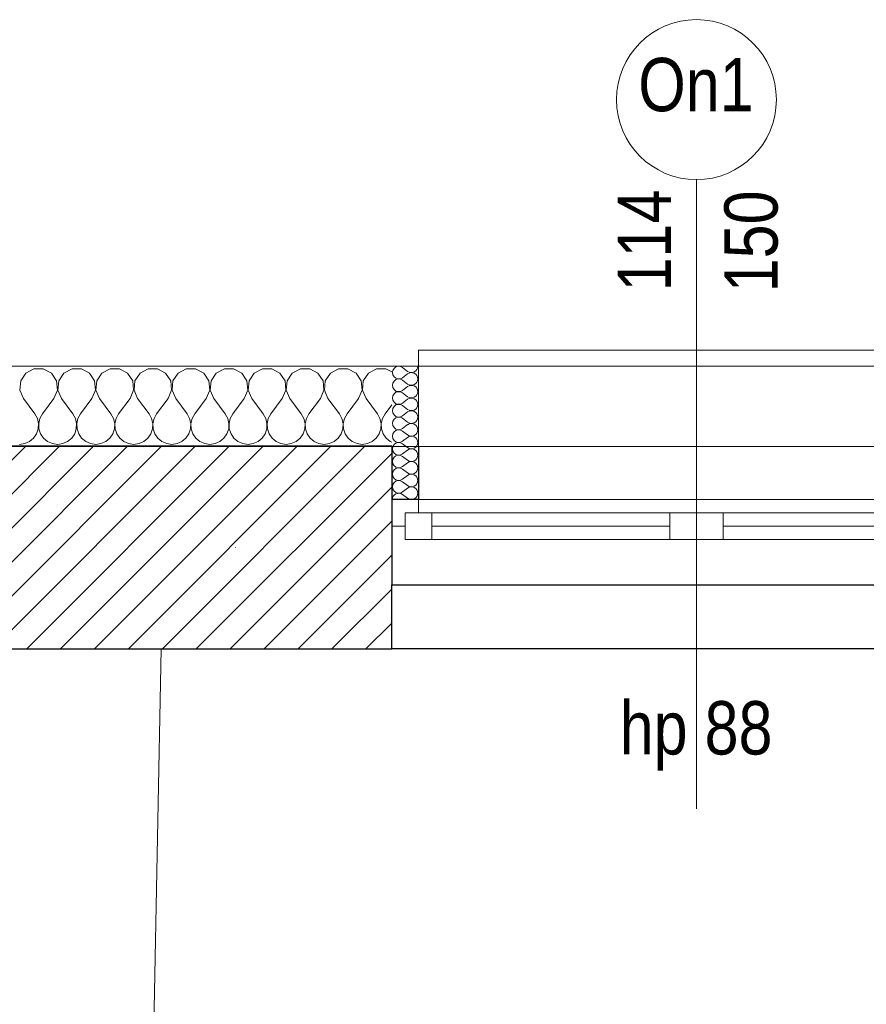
# Model space of a CAD drawing. Header units: millimetres. Extents: x -21056 to 421, y 9759 to 15589.
# Tile 58 of 120: x -3912 to -3753, y 11233 to 11417. Entities that reach past the tile are written whole.
import ezdxf
from ezdxf.enums import TextEntityAlignment as Align

# ---------------------------------------------------------------- set-up
doc = ezdxf.new("R2010")
doc.units = ezdxf.units.MM
doc.header["$LTSCALE"] = 25
doc.header["$MEASUREMENT"] = 0
doc.linetypes.add('Krawędzie ukryte', pattern=[225, 175, -50])
doc.linetypes.add('Kropki i Kreski', pattern=[670.277762, 352.777767, -176.388884, 0, -141.111112])
for name, color, linetype in [('Konstrukcja - Siatki mod', 7, 'Continuous'), ('KR_INW', 7, 'Continuous'), ('NAPIS_SODON', 7, 'Continuous'), ('Okna ArchiCADa', 7, 'Continuous'), ('Znaczniki okien ArchiCADa', 7, 'Continuous')]:
    doc.layers.add(name, color=color, linetype=linetype)
for name, color, linetype, lineweight in [('Konstrukcja - Siatki mod_Nr_pióra__48', 1, 'Continuous', 15), ('KR_INW_Nr_pióra__1', 7, 'Continuous', 13), ('KR_INW_Nr_pióra__101', 252, 'Continuous', 5), ('KR_INW_Nr_pióra__102', 3, 'Continuous', 5), ('KR_INW_Nr_pióra__27', 7, 'Continuous', 25), ('KR_INW_Nr_pióra__47', 7, 'Continuous', 15), ('NAPIS_SODON_Nr_pióra__1', 7, 'Continuous', 13), ('NAPIS_SODON_Nr_pióra__121', 255, 'Continuous', 0), ('Okna ArchiCADa_Nr_pióra__27', 7, 'Continuous', 25), ('Okna ArchiCADa_Nr_pióra__61', 3, 'Continuous', 13), ('Okna ArchiCADa_Nr_pióra__64', 3, 'Continuous', 13), ('Znaczniki okien ArchiCADa_Nr_pióra__2', 8, 'Continuous', 13), ('Znaczniki okien ArchiCADa_Nr_pióra__20', 1, 'Continuous', 13), ('Znaczniki okien ArchiCADa_Nr_pióra__7', 7, 'Continuous', 13)]:
    doc.layers.add(name, color=color, linetype=linetype, lineweight=lineweight)
doc.styles.add('GENERATED_STYLE_1', font='ARIALN.TTF')

# ---------------------------------------------------------------- blocks, each defined once
blk = doc.blocks.new('Strop_1', base_point=(179225, 121523.3))
at = {"layer": 'NAPIS_SODON_Nr_pióra__1', "linetype": 'Continuous', "flags": 128}
blk.add_lwpolyline([(179225, 121523.3), (179225.9, 107003.8), (250898.3, 107008.3), (250897.4, 121527.8)], close=True, dxfattribs=at)
blk = doc.blocks.new('Strop_2', base_point=(188316, 115154.1))
at = {"layer": 'NAPIS_SODON_Nr_pióra__121', "linetype": 'Continuous', "flags": 128}
blk.add_lwpolyline([(188316, 115154.1), (204667.3, 115154.1), (205241.5, 115154.1), (205242.2, 115154.1), (205242.2, 115394.1), (205241.5, 115154.1), (205174.5, 117823.2), (205315.4, 117824.8), (205315.4, 121145.6), (224463.2, 121145.6)], dxfattribs=at)
blk = doc.blocks.new('*X171')
at = {"layer": 'KR_INW_Nr_pióra__102', "linetype": 'Continuous'}
for p, q in [((208598.4, 121670.9), (208583.1, 121662.7)), ((208615.8, 121670.9), (208598.4, 121670.9)), ((208631.2, 121662.7), (208615.8, 121670.9)), ((208669.9, 121670.9), (208654.5, 121662.7)), ((208687.3, 121670.9), (208669.9, 121670.9)), ((208702.6, 121662.7), (208687.3, 121670.9)), ((208741.3, 121670.9), (208726, 121662.7)), ((208758.7, 121670.9), (208741.3, 121670.9)), ((208774, 121662.7), (208758.7, 121670.9)), ((208812.7, 121670.9), (208797.4, 121662.7)), ((208830.1, 121670.9), (208812.7, 121670.9)), ((208845.5, 121662.7), (208830.1, 121670.9)), ((208884.2, 121670.9), (208868.8, 121662.7)), ((208901.6, 121670.9), (208884.2, 121670.9)), ((208916.9, 121662.7), (208901.6, 121670.9)), ((208955.6, 121670.9), (208940.3, 121662.7)), ((208973, 121670.9), (208955.6, 121670.9)), ((208988.3, 121662.7), (208973, 121670.9)), ((209027, 121670.9), (209011.7, 121662.7)), ((209044.4, 121670.9), (209027, 121670.9)), ((209059.7, 121662.7), (209044.4, 121670.9)), ((209098.4, 121670.9), (209083.1, 121662.7)), ((209115.8, 121670.9), (209098.4, 121670.9)), ((209131.2, 121662.7), (209115.8, 121670.9)), ((209169.9, 121670.9), (209154.5, 121662.7)), ((209187.3, 121670.9), (209169.9, 121670.9)), ((209202.6, 121662.7), (209187.3, 121670.9)), ((209241.3, 121670.9), (209226, 121662.7)), ((209258.7, 121670.9), (209241.3, 121670.9)), ((209269.6, 121665.1), (209258.7, 121670.9)), ((208573.5, 121648.2), (208571.8, 121630.9)), ((208583.1, 121662.7), (208573.5, 121648.2)), ((208640.8, 121648.2), (208631.2, 121662.7)), ((208642.4, 121630.9), (208640.8, 121648.2)), ((208644.9, 121648.2), (208643.3, 121630.9)), ((208654.5, 121662.7), (208644.9, 121648.2)), ((208712.2, 121648.2), (208702.6, 121662.7)), ((208713.9, 121630.9), (208712.2, 121648.2)), ((208716.3, 121648.2), (208714.7, 121630.9)), ((208726, 121662.7), (208716.3, 121648.2)), ((208783.7, 121648.2), (208774, 121662.7)), ((208785.3, 121630.9), (208783.7, 121648.2)), ((208787.8, 121648.2), (208786.1, 121630.9)), ((208797.4, 121662.7), (208787.8, 121648.2)), ((208855.1, 121648.2), (208845.5, 121662.7)), ((208856.7, 121630.9), (208855.1, 121648.2)), ((208859.2, 121648.2), (208857.6, 121630.9)), ((208868.8, 121662.7), (208859.2, 121648.2)), ((208926.5, 121648.2), (208916.9, 121662.7)), ((208928.2, 121630.9), (208926.5, 121648.2)), ((208930.6, 121648.2), (208929, 121630.9)), ((208940.3, 121662.7), (208930.6, 121648.2)), ((208997.9, 121648.2), (208988.3, 121662.7)), ((208999.6, 121630.9), (208997.9, 121648.2)), ((209002.1, 121648.2), (209000.4, 121630.9)), ((209011.7, 121662.7), (209002.1, 121648.2)), ((209069.4, 121648.2), (209059.7, 121662.7)), ((209071, 121630.9), (209069.4, 121648.2)), ((209073.5, 121648.2), (209071.8, 121630.9)), ((209083.1, 121662.7), (209073.5, 121648.2)), ((209140.8, 121648.2), (209131.2, 121662.7)), ((209142.4, 121630.9), (209140.8, 121648.2)), ((209144.9, 121648.2), (209143.3, 121630.9)), ((209154.5, 121662.7), (209144.9, 121648.2)), ((209212.2, 121648.2), (209202.6, 121662.7)), ((209213.9, 121630.9), (209212.2, 121648.2)), ((209216.3, 121648.2), (209214.7, 121630.9)), ((209226, 121662.7), (209216.3, 121648.2)), ((208571.8, 121630.9), (208578.6, 121614.9)), ((208635.7, 121614.9), (208642.4, 121630.9)), ((208643.3, 121630.9), (208650, 121614.9)), ((208707.1, 121614.9), (208713.9, 121630.9)), ((208714.7, 121630.9), (208721.4, 121614.9)), ((208778.6, 121614.9), (208785.3, 121630.9)), ((208786.1, 121630.9), (208792.9, 121614.9)), ((208850, 121614.9), (208856.7, 121630.9)), ((208857.6, 121630.9), (208864.3, 121614.9)), ((208921.4, 121614.9), (208928.2, 121630.9)), ((208929, 121630.9), (208935.7, 121614.9)), ((208992.9, 121614.9), (208999.6, 121630.9)), ((209000.4, 121630.9), (209007.1, 121614.9)), ((209064.3, 121614.9), (209071, 121630.9)), ((209071.8, 121630.9), (209078.6, 121614.9)), ((209135.7, 121614.9), (209142.4, 121630.9)), ((209143.3, 121630.9), (209150, 121614.9)), ((209207.1, 121614.9), (209213.9, 121630.9)), ((209214.7, 121630.9), (209221.4, 121614.9)), ((208578.6, 121614.9), (208600, 121586.3)), ((208635.7, 121614.9), (208614.3, 121586.3)), ((208650, 121614.9), (208671.4, 121586.3)), ((208707.1, 121614.9), (208685.7, 121586.3)), ((208721.4, 121614.9), (208742.9, 121586.3)), ((208778.6, 121614.9), (208757.1, 121586.3)), ((208792.9, 121614.9), (208814.3, 121586.3)), ((208850, 121614.9), (208828.6, 121586.3)), ((208864.3, 121614.9), (208885.7, 121586.3)), ((208921.4, 121614.9), (208900, 121586.3)), ((208935.7, 121614.9), (208957.1, 121586.3)), ((208992.9, 121614.9), (208971.4, 121586.3)), ((209007.1, 121614.9), (209028.6, 121586.3)), ((209064.3, 121614.9), (209042.9, 121586.3)), ((209078.6, 121614.9), (209100, 121586.3)), ((209135.7, 121614.9), (209114.3, 121586.3)), ((209150, 121614.9), (209171.4, 121586.3)), ((209207.1, 121614.9), (209185.7, 121586.3)), ((209221.4, 121614.9), (209242.9, 121586.3)), ((209269.6, 121603), (209257.1, 121586.3)), ((208604.8, 121577.7), (208600, 121586.3)), ((208607, 121568.1), (208604.8, 121577.7)), ((208609.5, 121577.7), (208607.3, 121568.1)), ((208614.3, 121586.3), (208609.5, 121577.7)), ((208676.2, 121577.7), (208671.4, 121586.3)), ((208678.4, 121568.1), (208676.2, 121577.7)), ((208680.9, 121577.7), (208678.7, 121568.1)), ((208685.7, 121586.3), (208680.9, 121577.7)), ((208747.6, 121577.7), (208742.9, 121586.3)), ((208749.9, 121568.1), (208747.6, 121577.7)), ((208752.4, 121577.7), (208750.1, 121568.1)), ((208757.1, 121586.3), (208752.4, 121577.7)), ((208819.1, 121577.7), (208814.3, 121586.3)), ((208821.3, 121568.1), (208819.1, 121577.7)), ((208823.8, 121577.7), (208821.6, 121568.1)), ((208828.6, 121586.3), (208823.8, 121577.7)), ((208890.5, 121577.7), (208885.7, 121586.3)), ((208892.7, 121568.1), (208890.5, 121577.7)), ((208895.2, 121577.7), (208893, 121568.1)), ((208900, 121586.3), (208895.2, 121577.7)), ((208961.9, 121577.7), (208957.1, 121586.3)), ((208964.1, 121568.1), (208961.9, 121577.7)), ((208966.7, 121577.7), (208964.4, 121568.1)), ((208971.4, 121586.3), (208966.7, 121577.7)), ((209033.3, 121577.7), (209028.6, 121586.3)), ((209035.6, 121568.1), (209033.3, 121577.7)), ((209038.1, 121577.7), (209035.9, 121568.1)), ((209042.9, 121586.3), (209038.1, 121577.7)), ((209104.8, 121577.7), (209100, 121586.3)), ((209107, 121568.1), (209104.8, 121577.7)), ((209109.5, 121577.7), (209107.3, 121568.1)), ((209114.3, 121586.3), (209109.5, 121577.7)), ((209176.2, 121577.7), (209171.4, 121586.3)), ((209178.4, 121568.1), (209176.2, 121577.7)), ((209180.9, 121577.7), (209178.7, 121568.1)), ((209185.7, 121586.3), (209180.9, 121577.7)), ((209247.6, 121577.7), (209242.9, 121586.3)), ((209249.9, 121568.1), (209247.6, 121577.7)), ((209252.4, 121577.7), (209250.1, 121568.1)), ((209257.1, 121586.3), (209252.4, 121577.7)), ((208603.4, 121548.9), (208606.5, 121558.2)), ((208606.5, 121558.2), (208607, 121568.1)), ((208607.3, 121568.1), (208607.8, 121558.2)), ((208607.8, 121558.2), (208610.9, 121548.9)), ((208674.8, 121548.9), (208677.9, 121558.2)), ((208677.9, 121558.2), (208678.4, 121568.1)), ((208678.7, 121568.1), (208679.2, 121558.2)), ((208679.2, 121558.2), (208682.3, 121548.9)), ((208746.2, 121548.9), (208749.4, 121558.2)), ((208749.4, 121558.2), (208749.9, 121568.1)), ((208750.1, 121568.1), (208750.6, 121558.2)), ((208750.6, 121558.2), (208753.8, 121548.9)), ((208817.7, 121548.9), (208820.8, 121558.2)), ((208820.8, 121558.2), (208821.3, 121568.1)), ((208821.6, 121568.1), (208822.1, 121558.2)), ((208822.1, 121558.2), (208825.2, 121548.9)), ((208889.1, 121548.9), (208892.2, 121558.2)), ((208892.2, 121558.2), (208892.7, 121568.1)), ((208893, 121568.1), (208893.5, 121558.2)), ((208893.5, 121558.2), (208896.6, 121548.9)), ((208960.5, 121548.9), (208963.7, 121558.2)), ((208963.7, 121558.2), (208964.1, 121568.1)), ((208964.4, 121568.1), (208964.9, 121558.2)), ((208964.9, 121558.2), (208968.1, 121548.9)), ((209031.9, 121548.9), (209035.1, 121558.2)), ((209035.1, 121558.2), (209035.6, 121568.1)), ((209035.9, 121568.1), (209036.3, 121558.2)), ((209036.3, 121558.2), (209039.5, 121548.9)), ((209103.4, 121548.9), (209106.5, 121558.2)), ((209106.5, 121558.2), (209107, 121568.1)), ((209107.3, 121568.1), (209107.8, 121558.2)), ((209107.8, 121558.2), (209110.9, 121548.9)), ((209174.8, 121548.9), (209177.9, 121558.2)), ((209177.9, 121558.2), (209178.4, 121568.1)), ((209178.7, 121568.1), (209179.2, 121558.2)), ((209179.2, 121558.2), (209182.3, 121548.9)), ((209246.2, 121548.9), (209249.4, 121558.2)), ((209249.4, 121558.2), (209249.9, 121568.1)), ((209250.1, 121568.1), (209250.6, 121558.2)), ((209250.6, 121558.2), (209253.8, 121548.9)), ((208590.2, 121534.5), (208597.8, 121540.8)), ((208597.8, 121540.8), (208603.4, 121548.9)), ((208610.9, 121548.9), (208616.5, 121540.8)), ((208616.5, 121540.8), (208624.1, 121534.5)), ((208661.6, 121534.5), (208669.2, 121540.8)), ((208669.2, 121540.8), (208674.8, 121548.9)), ((208682.3, 121548.9), (208687.9, 121540.8)), ((208687.9, 121540.8), (208695.5, 121534.5)), ((208733.1, 121534.5), (208740.6, 121540.8)), ((208740.6, 121540.8), (208746.2, 121548.9)), ((208753.8, 121548.9), (208759.4, 121540.8)), ((208759.4, 121540.8), (208766.9, 121534.5)), ((208804.5, 121534.5), (208812.1, 121540.8)), ((208812.1, 121540.8), (208817.7, 121548.9)), ((208825.2, 121548.9), (208830.8, 121540.8)), ((208830.8, 121540.8), (208838.4, 121534.5)), ((208875.9, 121534.5), (208883.5, 121540.8)), ((208883.5, 121540.8), (208889.1, 121548.9)), ((208896.6, 121548.9), (208902.2, 121540.8)), ((208902.2, 121540.8), (208909.8, 121534.5)), ((208947.3, 121534.5), (208954.9, 121540.8)), ((208954.9, 121540.8), (208960.5, 121548.9)), ((208968.1, 121548.9), (208973.6, 121540.8)), ((208973.6, 121540.8), (208981.2, 121534.5)), ((209018.8, 121534.5), (209026.4, 121540.8)), ((209026.4, 121540.8), (209031.9, 121548.9)), ((209039.5, 121548.9), (209045.1, 121540.8)), ((209045.1, 121540.8), (209052.7, 121534.5)), ((209090.2, 121534.5), (209097.8, 121540.8)), ((209097.8, 121540.8), (209103.4, 121548.9)), ((209110.9, 121548.9), (209116.5, 121540.8)), ((209116.5, 121540.8), (209124.1, 121534.5)), ((209161.6, 121534.5), (209169.2, 121540.8)), ((209169.2, 121540.8), (209174.8, 121548.9)), ((209182.3, 121548.9), (209187.9, 121540.8)), ((209187.9, 121540.8), (209195.5, 121534.5)), ((209233.1, 121534.5), (209240.6, 121540.8)), ((209240.6, 121540.8), (209246.2, 121548.9)), ((209253.8, 121548.9), (209259.4, 121540.8)), ((209259.4, 121540.8), (209266.9, 121534.5)), ((208571.4, 121529.2), (208581.2, 121530.5)), ((208581.2, 121530.5), (208590.2, 121534.5)), ((208624.1, 121534.5), (208633.1, 121530.5)), ((208633.1, 121530.5), (208642.9, 121529.2)), ((208642.9, 121529.2), (208652.6, 121530.5)), ((208652.6, 121530.5), (208661.6, 121534.5)), ((208695.5, 121534.5), (208704.5, 121530.5)), ((208704.5, 121530.5), (208714.3, 121529.2)), ((208714.3, 121529.2), (208724, 121530.5)), ((208724, 121530.5), (208733.1, 121534.5)), ((208766.9, 121534.5), (208776, 121530.5)), ((208776, 121530.5), (208785.7, 121529.2)), ((208785.7, 121529.2), (208795.5, 121530.5)), ((208795.5, 121530.5), (208804.5, 121534.5)), ((208838.4, 121534.5), (208847.4, 121530.5)), ((208847.4, 121530.5), (208857.1, 121529.2)), ((208857.1, 121529.2), (208866.9, 121530.5)), ((208866.9, 121530.5), (208875.9, 121534.5)), ((208909.8, 121534.5), (208918.8, 121530.5)), ((208918.8, 121530.5), (208928.6, 121529.2)), ((208928.6, 121529.2), (208938.3, 121530.5)), ((208938.3, 121530.5), (208947.3, 121534.5)), ((208981.2, 121534.5), (208990.2, 121530.5)), ((208990.2, 121530.5), (209000, 121529.2)), ((209000, 121529.2), (209009.8, 121530.5)), ((209009.8, 121530.5), (209018.8, 121534.5)), ((209052.7, 121534.5), (209061.7, 121530.5)), ((209061.7, 121530.5), (209071.4, 121529.2)), ((209071.4, 121529.2), (209081.2, 121530.5)), ((209081.2, 121530.5), (209090.2, 121534.5)), ((209124.1, 121534.5), (209133.1, 121530.5)), ((209133.1, 121530.5), (209142.9, 121529.2)), ((209142.9, 121529.2), (209152.6, 121530.5)), ((209152.6, 121530.5), (209161.6, 121534.5)), ((209195.5, 121534.5), (209204.5, 121530.5)), ((209204.5, 121530.5), (209214.3, 121529.2)), ((209214.3, 121529.2), (209224, 121530.5)), ((209224, 121530.5), (209233.1, 121534.5)), ((209266.9, 121534.5), (209269.6, 121533.3))]:
    blk.add_line(p, q, dxfattribs=at)
blk = doc.blocks.new('*X194')
at = {"layer": 'KR_INW_Nr_pióra__102', "linetype": 'Continuous'}
for p, q in [((209289.9, 121673.2), (209299.4, 121666.1)), ((209289.9, 121654.2), (209299.4, 121661.3)), ((209289.9, 121649.4), (209299.4, 121642.3)), ((209289.9, 121630.4), (209299.4, 121637.5)), ((209289.9, 121625.6), (209299.4, 121618.5)), ((209289.9, 121606.5), (209299.4, 121613.7)), ((209289.9, 121601.8), (209299.4, 121594.6)), ((209289.9, 121582.7), (209299.4, 121589.9)), ((209289.9, 121578), (209299.4, 121570.8)), ((209289.9, 121558.9), (209299.4, 121566.1)), ((209289.9, 121554.2), (209299.4, 121547)), ((209289.9, 121535.1), (209299.4, 121542.3)), ((209289.9, 121530.4), (209299.4, 121523.2)), ((209289.9, 121511.3), (209299.4, 121518.5)), ((209289.9, 121506.5), (209299.4, 121499.4)), ((209289.9, 121487.5), (209299.4, 121494.6)), ((209289.9, 121482.7), (209299.4, 121475.6)), ((209289.9, 121463.7), (209299.4, 121470.8)), ((209289.9, 121458.9), (209299.4, 121451.8)), ((209289.9, 121439.9), (209299.4, 121447)), ((209289.9, 121435.1), (209299.4, 121428))]:
    blk.add_line(p, q, dxfattribs=at)
for centre, start, end in [((209282.7, 121663.7), 53.1301, 306.8699), ((209306.5, 121675.6), 233.1301, 0), ((209282.7, 121639.9), 53.1301, 306.8699), ((209306.5, 121651.8), 0, 126.8699), ((209306.5, 121651.8), 233.1301, 0), ((209282.7, 121616.1), 53.1301, 306.8699), ((209306.5, 121628), 0, 126.8699), ((209306.5, 121628), 233.1301, 0), ((209306.5, 121604.2), 0, 126.8699), ((209282.7, 121592.3), 53.1301, 306.8699), ((209306.5, 121604.2), 233.1301, 0), ((209306.5, 121580.4), 0, 126.8699), ((209282.7, 121568.5), 53.1301, 306.8699), ((209306.5, 121580.4), 233.1301, 0), ((209282.7, 121544.6), 53.1301, 306.8699), ((209306.5, 121556.5), 0, 126.8699), ((209306.5, 121556.5), 233.1301, 0), ((209306.5, 121532.7), 0, 126.8699), ((209282.7, 121520.8), 53.1301, 306.8699), ((209306.5, 121532.7), 233.1301, 0), ((209306.5, 121508.9), 0, 126.8699), ((209282.7, 121497), 53.1301, 306.8699), ((209306.5, 121508.9), 233.1301, 0), ((209282.7, 121473.2), 53.1301, 306.8699), ((209306.5, 121485.1), 0, 126.8699), ((209306.5, 121485.1), 233.1301, 0), ((209282.7, 121449.4), 53.1301, 306.8699), ((209306.5, 121461.3), 0, 126.8699), ((209306.5, 121461.3), 233.1301, 0), ((209306.5, 121437.5), 0, 126.8699), ((209282.7, 121425.6), 53.1301, 180), ((209306.5, 121437.5), 233.1301, 0)]:
    blk.add_arc(centre, 11.9, start, end, dxfattribs=at)
blk = doc.blocks.new('Okno dwuskrzydłowe 19_4')
at = {"layer": 'Okna ArchiCADa_Nr_pióra__64', "linetype": 'Continuous'}
for p, q in [((-571.6, 230), (571.6, 230)), ((-546.6, 25), (-496.6, 25)), ((-546.6, -25), (-546.6, 25)), ((-496.6, 25), (-50, 25)), ((-496.6, 25), (-496.6, -25)), ((-496.6, 25), (-50, 25)), ((-50, -25), (-50, 25)), ((-50, 25), (0, 25)), ((0, 25), (0, -25)), ((0, 25), (50, 25)), ((0, -25), (0, 25)), ((50, 25), (496.6, 25)), ((50, 25), (50, -25)), ((50, 25), (496.6, 25)), ((496.6, -25), (496.6, 25)), ((496.6, 25), (546.6, 25)), ((546.6, 25), (546.6, -25)), ((-571.6, 0), (-546.6, 0)), ((-571.6, -50), (-571.6, 0)), ((-546.6, 0), (-546.6, -25)), ((-496.6, 0), (-50, 0)), ((50, 0), (496.6, 0)), ((546.6, -25), (546.6, 0)), ((546.6, 0), (571.6, 0)), ((571.6, -50), (571.6, 0)), ((-546.6, -25), (-521.6, -25)), ((-496.6, -25), (-546.6, -25)), ((-521.6, -25), (-521.6, -50)), ((-50, -25), (-496.6, -25)), ((0, -25), (-50, -25)), ((50, -25), (0, -25)), ((496.6, -25), (50, -25)), ((546.6, -25), (496.6, -25)), ((521.6, -50), (521.6, -25)), ((521.6, -25), (546.6, -25)), ((-521.6, -50), (-571.6, -50)), ((-521.6, -50), (-571.6, -50)), ((0, -50), (-521.6, -50)), ((521.6, -50), (0, -50)), ((571.6, -50), (521.6, -50)), ((521.6, -50), (571.6, -50)), ((-521.6, -300), (521.6, -300)), ((-521.6, -300), (-521.6, -330)), ((521.6, -330), (521.6, -300)), ((-521.6, -330), (521.6, -330))]:
    blk.add_line(p, q, dxfattribs=at)
blk = doc.blocks.new('Znacznik O 19_8')
at = {"layer": 'Znaczniki okien ArchiCADa_Nr_pióra__2', "linetype": 'Continuous'}
for start, end in [(0, 180), (180, 0)]:
    blk.add_arc((0, 500), 150, start, end, dxfattribs=at)
at = {"layer": 'Znaczniki okien ArchiCADa_Nr_pióra__20', "linetype": 'Continuous'}
blk.add_line((0, 350), (0, -830), dxfattribs=at)
at = {"layer": 'Znaczniki okien ArchiCADa_Nr_pióra__7', "style": 'GENERATED_STYLE_1'}
for tag, p in [('AC_MarkerText_2', (-17.6, 138.6)), ('AC_MarkerText_3', (182.4, 138.6))]:
    blk.add_attdef(tag, text='', height=100, rotation=90, dxfattribs=at).set_placement(p, align=Align.BOTTOM_LEFT)
for tag, p in [('AC_WIDO_ID', (-109.2, 448.3)), ('AC_MarkerText_4', (-144, -758))]:
    blk.add_attdef(tag, text='', height=100, dxfattribs=at).set_placement(p, align=Align.BOTTOM_LEFT)
blk = doc.blocks.new('Wnęka sklepiona płasko 19_4')
at = {"layer": 'Okna ArchiCADa_Nr_pióra__27', "linetype": 'Continuous'}
for p, q in [((-1281.3, 250), (-1281.3, 130)), ((1281.3, 250), (-1281.3, 250)), ((1281.3, 130), (1281.3, 250)), ((-1281.3, 130), (1281.3, 130))]:
    blk.add_line(p, q, dxfattribs=at)
at = {"layer": 'Okna ArchiCADa_Nr_pióra__61', "linetype": 'Continuous'}
blk.add_line((-1281.3, 250), (1281.3, 250), dxfattribs=at)
blk = doc.blocks.new('Ściana_1', base_point=(179075.1, 121675.6))
at = {"layer": 'KR_INW_Nr_pióra__101', "linetype": 'Continuous'}
h = blk.add_hatch(dxfattribs=at)
h.set_pattern_fill('Cegła_licówka', color=256, style=0, pattern_type=2)
h.set_pattern_definition([(45, (0, 0), (-31.819804, 31.819804), [])])
h.paths.add_polyline_path([(209269.6, 121525.6), (204126.9, 121525.6), (204126.9, 121475.6), (204126.9, 121145.6), (209269.6, 121145.6), (209269.6, 121375.6), (209269.6, 121425.6)])
at = {"layer": 'KR_INW_Nr_pióra__27', "linetype": 'Continuous'}
for p, q in [((209269.6, 121525.6), (204126.9, 121525.6)), ((209269.6, 121525.6), (209269.6, 121425.6)), ((209319.6, 121525.6), (209319.6, 121425.6)), ((209319.6, 121425.6), (209269.6, 121425.6)), ((209269.6, 121425.6), (209269.6, 121375.6)), ((209269.6, 121375.6), (209269.6, 121265.6))]:
    blk.add_line(p, q, dxfattribs=at)
at = {"layer": 'KR_INW_Nr_pióra__27', "linetype": 'Continuous', "flags": 128}
blk.add_lwpolyline([(207849, 121145.6), (209269.6, 121145.6)], dxfattribs=at)
at = {"layer": 'KR_INW_Nr_pióra__47', "linetype": 'Continuous'}
for p, q in [((209269.6, 121675.6), (209319.6, 121675.6)), ((209319.6, 121425.6), (209319.6, 121675.6)), ((209319.6, 121675.6), (209319.6, 121525.6)), ((209269.6, 121425.6), (209319.6, 121425.6))]:
    blk.add_line(p, q, dxfattribs=at)
at = {"layer": 'KR_INW_Nr_pióra__47', "linetype": 'Continuous', "flags": 128}
blk.add_lwpolyline([(209269.6, 121675.6), (204126.9, 121675.6)], dxfattribs=at)
at = {"layer": 'KR_INW'}
for name in ['*X171', '*X194']:
    blk.add_blockref(name, (0, 0), dxfattribs=at)
at = {"layer": 'Okna ArchiCADa', "color": 251, "linetype": 'Continuous', "lineweight": 13, "true_color": 0x6a6a6a, "xscale": -1, "zscale": 1000, "rotation": 180}
blk.add_blockref('Wnęka sklepiona płasko 19_4', (210550.9, 121395.6), dxfattribs=at)
at = {"layer": 'Okna ArchiCADa_Nr_pióra__64', "linetype": 'Continuous', "xscale": -1, "zscale": 1000, "rotation": 180}
blk.add_blockref('Okno dwuskrzydłowe 19_4', (209841.3, 121375.6), dxfattribs=at)
at = {"layer": 'Znaczniki okien ArchiCADa', "color": 14, "lineweight": 13, "true_color": 0xb00000}
ref = blk.add_blockref('Znacznik O 19_8', (209841.3, 121675.6), dxfattribs=at)
ref.add_attrib('AC_MarkerText_2', '114', dxfattribs={"layer": 'Znaczniki okien ArchiCADa_Nr_pióra__7', "color": 7, "height": 100, "rotation": 90, "style": 'GENERATED_STYLE_1'}).set_placement((209823.6, 121815.9), align=Align.BOTTOM_LEFT)
ref.add_attrib('AC_MarkerText_3', '150', dxfattribs={"layer": 'Znaczniki okien ArchiCADa_Nr_pióra__7', "color": 7, "height": 100, "rotation": 90, "style": 'GENERATED_STYLE_1'}).set_placement((210023.6, 121814.2), align=Align.BOTTOM_LEFT)
ref.add_attrib('AC_MarkerText_4', 'hp 88', dxfattribs={"layer": 'Znaczniki okien ArchiCADa_Nr_pióra__7', "color": 7, "height": 100, "style": 'GENERATED_STYLE_1'}).set_placement((209697.3, 120917.6), align=Align.BOTTOM_LEFT)
ref.add_attrib('AC_WIDO_ID', 'On1', dxfattribs={"layer": 'Znaczniki okien ArchiCADa_Nr_pióra__7', "color": 7, "height": 100, "style": 'GENERATED_STYLE_1'}).set_placement((209732.1, 122123.9), align=Align.BOTTOM_LEFT)
blk = doc.blocks.new('Standardowy znacznik siatki_8')
at = {"layer": 'Konstrukcja - Siatki mod_Nr_pióra__48', "linetype": 'Kropki i Kreski'}
blk.add_line((1000, 0), (72912, 0), dxfattribs=at)

msp = doc.modelspace()

# ---------------------------------------------------------------- linework, layer by layer
at = {"layer": 'KR_INW_Nr_pióra__1', "linetype": 'Krawędzie ukryte'}
msp.add_line((-3892.5, 10924.11), (-3885.15, 11299.49), dxfattribs=at)

# ---------------------------------------------------------------- block references
at = {"layer": 'Konstrukcja - Siatki mod', "color": 8, "linetype": 'Continuous', "lineweight": 13, "xscale": 0.1, "yscale": 0.1, "zscale": 100}
msp.add_blockref('Standardowy znacznik siatki_8', (-6969.92, 11318.49), dxfattribs=at)
at = {"layer": 'KR_INW', "xscale": 0.1, "yscale": 0.1, "zscale": 0.1}
msp.add_blockref('Ściana_1', (-6861.34, 11352.49), dxfattribs=at)
at = {"layer": 'NAPIS_SODON', "linetype": 'Continuous', "xscale": 0.1, "yscale": 0.1, "zscale": 0.1}
msp.add_blockref('Strop_1', (-6846.35, 11337.26), dxfattribs=at)
at = {"layer": 'NAPIS_SODON', "color": 255, "linetype": 'Continuous', "lineweight": 0, "xscale": 0.1, "yscale": 0.1, "zscale": 0.1}
msp.add_blockref('Strop_2', (-5937.25, 10700.34), dxfattribs=at)

doc.saveas('drawing.dxf')
